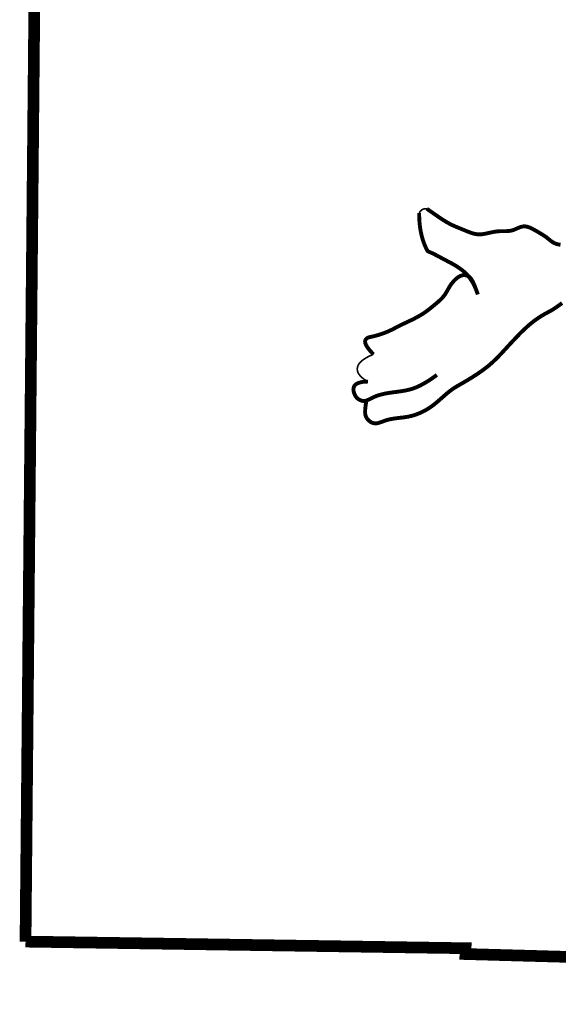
# Model space of a CAD drawing. Header units: feet. Extents: x 367.8 to 376.3, y -253.2 to -242.2.
# Tile 4 of 176: x 374.28 to 374.599, y -251.846 to -251.264. Entities that reach past the tile are written whole.
import ezdxf

# ---------------------------------------------------------------- set-up
doc = ezdxf.new("R2010")
doc.units = ezdxf.units.FT
doc.header["$MEASUREMENT"] = 0
doc.layers.add('BELMONT-BORDER', color=5, linetype='Continuous')
doc.layers.add('FACE', color=160, linetype='Continuous')

msp = doc.modelspace()

# ---------------------------------------------------------------- linework, layer by layer
at = {"layer": 'BELMONT-BORDER', "color": 5, "const_width": 0.00691}
for points in [[(374.28368, -251.80851), (374.29249, -250.8731), (374.55982, -250.87054), (374.55994, -250.88056), (375.3752, -250.90348), (375.37527, -250.88927), (375.52566, -250.89224)], [(374.28368, -251.80851), (374.54385, -251.81243), (374.54375, -251.81586), (374.80274, -251.82307), (374.80256, -251.8282), (375.26419, -251.84211)]]:
    msp.add_lwpolyline(points, dxfattribs=at)
at = {"layer": 'FACE', "color": 5}
for points, const_width in [([(374.55109, -251.42611), (374.54997, -251.42308), (374.54882, -251.4205), (374.54763, -251.41831), (374.54642, -251.41647), (374.54519, -251.41491), (374.54395, -251.4136), (374.5427, -251.41248), (374.54146, -251.41149), (374.54022, -251.41059), (374.53899, -251.40976), (374.53776, -251.40899), (374.53654, -251.40828), (374.53532, -251.4076), (374.5341, -251.40694), (374.53288, -251.4063), (374.53167, -251.40566), (374.53046, -251.40502), (374.52926, -251.40439), (374.5281, -251.40377), (374.527, -251.40318), (374.52597, -251.40265), (374.52503, -251.40217), (374.5242, -251.40176), (374.52351, -251.40144), (374.52295, -251.40122), (374.52251, -251.40106), (374.52216, -251.40093), (374.52189, -251.4008), (374.52165, -251.40063), (374.52142, -251.40038), (374.52118, -251.40003), (374.5209, -251.39953), (374.52056, -251.39886), (374.52017, -251.39802), (374.51974, -251.39701), (374.51928, -251.39585), (374.51882, -251.39455), (374.51836, -251.3931), (374.51793, -251.39153), (374.51753, -251.38983), (374.51718, -251.38801), (374.51688, -251.38609), (374.51666, -251.38406), (374.5165, -251.38193), (374.51642, -251.37971), (374.51642, -251.37795)], 0.0023), ([(374.51642, -251.37795), (374.51668, -251.3775), (374.51694, -251.37713), (374.5172, -251.37682), (374.51746, -251.37656), (374.51772, -251.37635), (374.51796, -251.37617), (374.5182, -251.37603), (374.51843, -251.3759), (374.51864, -251.37579), (374.51885, -251.37568), (374.51908, -251.3756), (374.51934, -251.37553), (374.51964, -251.37549), (374.52, -251.37546), (374.52043, -251.37546), (374.52095, -251.37549)], 0.000969), ([(374.52095, -251.37549), (374.52312, -251.377), (374.52557, -251.3787), (374.52762, -251.38011), (374.52933, -251.38126), (374.53078, -251.38222), (374.53204, -251.38301), (374.5332, -251.38368), (374.5343, -251.38429), (374.53537, -251.38483), (374.53642, -251.38533), (374.53745, -251.38579), (374.53847, -251.38623), (374.53949, -251.38665), (374.5405, -251.38706), (374.54153, -251.38748), (374.54256, -251.38791), (374.54361, -251.38834), (374.54465, -251.38877), (374.54569, -251.38917), (374.54671, -251.38955), (374.54771, -251.38989), (374.54868, -251.39017), (374.54961, -251.39039), (374.5505, -251.39053), (374.55135, -251.39061), (374.55218, -251.39062), (374.55299, -251.39059), (374.55379, -251.3905), (374.55459, -251.39038), (374.5554, -251.39023), (374.55624, -251.39006), (374.5571, -251.38987), (374.55799, -251.38967), (374.5589, -251.38948), (374.55984, -251.38929), (374.56078, -251.38911), (374.56174, -251.38896), (374.56271, -251.38884), (374.56368, -251.38876), (374.56465, -251.38872), (374.56561, -251.38871), (374.56658, -251.3887), (374.56754, -251.3887), (374.56849, -251.38867), (374.56943, -251.3886), (374.57036, -251.38847), (374.57127, -251.38827), (374.57218, -251.38799), (374.57307, -251.38764), (374.57395, -251.38726), (374.57482, -251.38688), (374.57569, -251.38652), (374.57656, -251.38622), (374.57743, -251.386), (374.5783, -251.38588), (374.57919, -251.38591), (374.58007, -251.38605), (374.58096, -251.3863), (374.58185, -251.38663), (374.58273, -251.38703), (374.58361, -251.38747), (374.58448, -251.38795), (374.58534, -251.38843), (374.58618, -251.38891), (374.587, -251.38939), (374.5878, -251.38986), (374.58858, -251.39032), (374.58933, -251.39079), (374.59006, -251.39125), (374.59075, -251.39172), (374.5914, -251.39218), (374.59202, -251.39265), (374.59261, -251.39312), (374.59317, -251.39358), (374.59372, -251.39402), (374.59425, -251.39445), (374.59478, -251.39484), (374.59531, -251.39521), (374.59585, -251.39553), (374.59641, -251.39581), (374.59697, -251.39605), (374.59755, -251.39625), (374.59814, -251.39642), (374.59873, -251.39656), (374.59933, -251.39667), (374.59994, -251.39676)], 0.0023), ([(374.55109, -251.42611), (374.55006, -251.42317), (374.54915, -251.42083), (374.54834, -251.41902), (374.54762, -251.41766), (374.54695, -251.41667), (374.54634, -251.41599), (374.54575, -251.41552), (374.54518, -251.4152), (374.5446, -251.41497), (374.54401, -251.4148), (374.54341, -251.41471), (374.5428, -251.41469), (374.54218, -251.41475), (374.54155, -251.4149), (374.54091, -251.41513), (374.54025, -251.41545), (374.53958, -251.41586), (374.53889, -251.41635), (374.53821, -251.41691), (374.53754, -251.41753), (374.53688, -251.41821), (374.53625, -251.41893), (374.53564, -251.41968), (374.53508, -251.42046), (374.53455, -251.42126), (374.53406, -251.42206), (374.5336, -251.42287), (374.53314, -251.42368), (374.53268, -251.42448), (374.53222, -251.42526), (374.53173, -251.42603), (374.5312, -251.42677), (374.53063, -251.42748), (374.53003, -251.42817), (374.52939, -251.42884), (374.52872, -251.42948), (374.52802, -251.43011), (374.52732, -251.43073), (374.52659, -251.43134), (374.52587, -251.43195), (374.52514, -251.43255), (374.52441, -251.43316), (374.52368, -251.43376), (374.52294, -251.43435), (374.52219, -251.43494), (374.52144, -251.43552), (374.52067, -251.43609), (374.51989, -251.43664), (374.51909, -251.43718), (374.51828, -251.4377), (374.51745, -251.43822), (374.5166, -251.43872), (374.51572, -251.43922), (374.51482, -251.43971), (374.51389, -251.4402), (374.51294, -251.44069), (374.51196, -251.44117), (374.51095, -251.44166), (374.50993, -251.44214), (374.5089, -251.44263), (374.50787, -251.44311), (374.50685, -251.4436), (374.50584, -251.44408), (374.50486, -251.44457), (374.5039, -251.44506), (374.50297, -251.44554), (374.50204, -251.44602), (374.50112, -251.44649), (374.50019, -251.44696), (374.49924, -251.44741), (374.49827, -251.44786), (374.49726, -251.44829), (374.49621, -251.44871), (374.49514, -251.44911), (374.49405, -251.44948), (374.49298, -251.44983), (374.49194, -251.45015), (374.49094, -251.45043), (374.49002, -251.45068), (374.48918, -251.45088), (374.48844, -251.45105), (374.4878, -251.45118), (374.48723, -251.4513), (374.48673, -251.45143), (374.48629, -251.45158), (374.48588, -251.45177), (374.4855, -251.45202), (374.48514, -251.45234), (374.48479, -251.45276), (374.48452, -251.4533), (374.48442, -251.45402), (374.48458, -251.45494), (374.48506, -251.45611), (374.48596, -251.45756), (374.48737, -251.45934), (374.48936, -251.46147)], 0.0023), ([(374.48516, -251.4892), (374.48484, -251.49121), (374.48462, -251.4929), (374.48448, -251.49431), (374.48444, -251.49549), (374.48448, -251.49648), (374.48462, -251.49732), (374.48485, -251.49806), (374.48516, -251.49874), (374.48557, -251.4994), (374.48606, -251.50002), (374.48662, -251.5006), (374.48725, -251.50112), (374.48792, -251.50157), (374.48864, -251.50192), (374.4894, -251.50217), (374.49018, -251.50229), (374.49097, -251.50229), (374.49179, -251.50217), (374.49263, -251.50196), (374.49349, -251.50169), (374.49439, -251.50136), (374.49532, -251.50102), (374.49628, -251.50067), (374.49729, -251.50035), (374.49834, -251.50007), (374.49943, -251.49983), (374.50054, -251.49962), (374.50166, -251.49944), (374.50277, -251.49928), (374.50388, -251.49914), (374.50497, -251.49901), (374.50602, -251.49889), (374.50703, -251.49877), (374.50801, -251.49864), (374.50897, -251.49849), (374.50992, -251.49832), (374.51088, -251.49812), (374.51186, -251.49789), (374.51288, -251.4976), (374.51394, -251.49727), (374.51506, -251.49687), (374.51623, -251.49641), (374.51745, -251.49589), (374.51871, -251.49529), (374.52, -251.49461), (374.52131, -251.49386), (374.52263, -251.49302), (374.52396, -251.49209), (374.52529, -251.49108), (374.52662, -251.49), (374.52794, -251.48888), (374.52923, -251.48774), (374.53051, -251.48661), (374.53176, -251.48552), (374.53297, -251.48448), (374.53414, -251.48352), (374.53527, -251.48266), (374.53638, -251.48188), (374.53749, -251.48115), (374.53861, -251.48046), (374.53977, -251.47978), (374.54098, -251.47908), (374.54228, -251.47834), (374.54368, -251.47753), (374.54519, -251.47664), (374.54679, -251.47566), (374.54847, -251.47461), (374.55018, -251.4735), (374.55191, -251.47234), (374.55363, -251.47114), (374.55531, -251.46989), (374.55693, -251.46863), (374.55846, -251.46735), (374.55992, -251.46605), (374.56132, -251.46472), (374.56269, -251.46337), (374.56403, -251.46199), (374.56536, -251.46058), (374.56671, -251.45912), (374.56808, -251.45763), (374.56949, -251.45609), (374.57094, -251.45453), (374.57241, -251.45296), (374.5739, -251.4514), (374.57538, -251.44987), (374.57685, -251.44839), (374.5783, -251.44698), (374.57971, -251.44566), (374.58108, -251.44444), (374.58241, -251.44332), (374.58369, -251.44229), (374.58492, -251.44135), (374.58611, -251.4405), (374.58726, -251.43972), (374.58836, -251.43902), (374.58941, -251.43838), (374.59042, -251.4378), (374.5914, -251.43726), (374.59235, -251.43675), (374.5933, -251.43624), (374.59425, -251.43571), (374.59522, -251.43515), (374.59621, -251.43453), (374.59725, -251.43385), (374.59834, -251.43307), (374.59955, -251.43219), (374.60092, -251.4312)], 0.0023), ([(374.48936, -251.46147), (374.48696, -251.46254), (374.48494, -251.46361), (374.48329, -251.4647), (374.48199, -251.46578), (374.48101, -251.46686), (374.48034, -251.46794), (374.47994, -251.46902), (374.4798, -251.47009), (374.4799, -251.47114), (374.48022, -251.47218), (374.48076, -251.47318), (374.48149, -251.47416), (374.48241, -251.47509), (374.48349, -251.47597), (374.48473, -251.4768), (374.48612, -251.47756)], 0.000969), ([(374.48612, -251.47756), (374.48301, -251.47776), (374.48071, -251.4783), (374.47913, -251.4791), (374.47814, -251.48009), (374.47764, -251.48121), (374.47753, -251.48238), (374.47769, -251.48354), (374.47802, -251.4846), (374.47842, -251.48552), (374.47887, -251.4863), (374.47935, -251.48695), (374.47986, -251.48748), (374.48038, -251.48791), (374.48091, -251.48825), (374.48143, -251.48851), (374.48193, -251.48872), (374.4824, -251.48888), (374.48285, -251.48899), (374.48328, -251.48906), (374.4837, -251.48908), (374.48413, -251.48906), (374.48456, -251.48899), (374.48501, -251.48888), (374.48548, -251.48872), (374.48598, -251.48851), (374.48651, -251.48827), (374.48707, -251.488), (374.48766, -251.48771), (374.48829, -251.4874), (374.48894, -251.48708), (374.48962, -251.48676), (374.49033, -251.48645), (374.49107, -251.48615), (374.49185, -251.48587), (374.49266, -251.48561), (374.4935, -251.48536), (374.49439, -251.48512), (374.49531, -251.4849), (374.49627, -251.4847), (374.49728, -251.48451), (374.49833, -251.48433), (374.49942, -251.48417), (374.50054, -251.48401), (374.50169, -251.48386), (374.50285, -251.4837), (374.50401, -251.48355), (374.50518, -251.48338), (374.50633, -251.48321), (374.50748, -251.48302), (374.50862, -251.4828), (374.50976, -251.48255), (374.5109, -251.48227), (374.51206, -251.48193), (374.51325, -251.48153), (374.51446, -251.48107), (374.51571, -251.48054), (374.517, -251.47992), (374.51834, -251.47922), (374.51971, -251.47845), (374.5211, -251.47761), (374.52252, -251.47671), (374.52396, -251.47575), (374.52541, -251.47473), (374.52686, -251.47366)], 0.0023)]:
    msp.add_lwpolyline(points, dxfattribs=dict(at, const_width=const_width))

doc.saveas('drawing.dxf')
